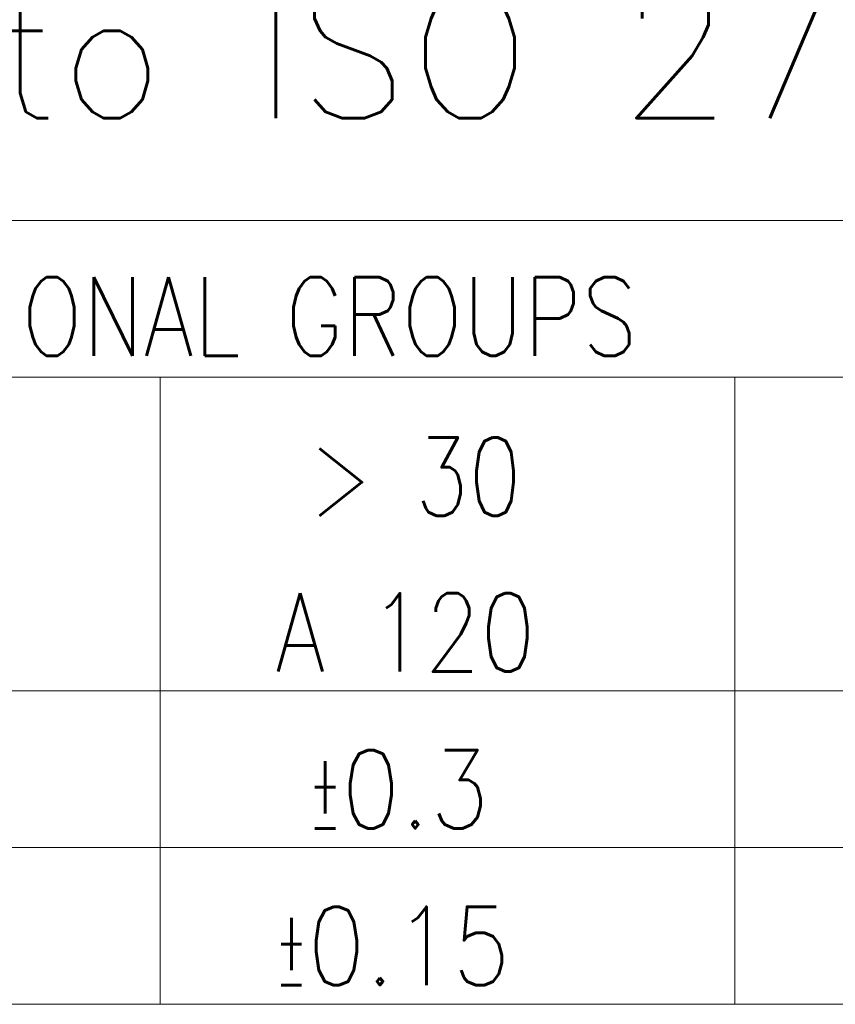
# Model space of a CAD drawing. Header units: millimetres. Extents: x 0 to 415, y 0 to 292.
# Tile 21 of 27: x 259 to 275, y 20 to 39. Entities that reach past the tile are written whole.
import ezdxf

# ---------------------------------------------------------------- set-up
doc = ezdxf.new("R2010")
doc.units = ezdxf.units.MM
doc.layers.add('1', color=7, linetype='Continuous', true_color=0xffffff)
doc.layers.add('256', color=7, linetype='Continuous', true_color=0xffffff)
doc.styles.add('blockfont', font='simplex.shx')
doc.styles.add('ideas_simplex', font='simplex.shx')

msp = doc.modelspace()

# ---------------------------------------------------------------- linework, layer by layer
at = {"layer": '256', "color": 4, "linetype": 'Continuous', "lineweight": 18}
for p, q in [((225, 35), (415, 35)), ((240, 32), (295, 32)), ((262, 32), (262, 20)), ((273, 32), (273, 20)), ((251, 26), (262, 26)), ((262, 26), (273, 26)), ((273, 26), (284, 26)), ((251, 23), (262, 23)), ((262, 23), (273, 23)), ((273, 23), (284, 23))]:
    msp.add_line(p, q, dxfattribs=at)
at = {"layer": '256', "color": 3, "linetype": 'Continuous', "lineweight": 18}
for p, q in [((251, 20), (262, 20)), ((262, 20), (273, 20)), ((273, 20), (284, 20))]:
    msp.add_line(p, q, dxfattribs=at)

# ---------------------------------------------------------------- texts
at = {"layer": '1', "color": 7, "linetype": 'Continuous', "lineweight": 18, "insert": (233.82, 36.129), "char_height": 2.5, "attachment_point": 7, "line_spacing_factor": 1.204819, "style": 'ideas_simplex'}
msp.add_mtext('\\W0.9917;mK according to ISO 2768', dxfattribs=at)
at = {"layer": '256', "color": 4, "linetype": 'Continuous', "lineweight": 13, "char_height": 1.5, "attachment_point": 7, "line_spacing_factor": 0.903614, "style": 'blockfont'}
for s, insert in [('\\W0.8260;DIMENSIONAL GROUPS', (252.867, 32.414)), ('\\W0.7923;> 30', (264.842, 29.35)), ('\\W0.8237;A 120', (264.204, 26.367)), ('\\W0.8810;\\W0.4405;%%p\\W0.8810;0.3', (264.842, 23.367)), ('\\W0.8644;\\W0.4322;%%p\\W0.8644;0.15', (264.204, 20.367))]:
    msp.add_mtext(s, dxfattribs=dict(at, insert=insert))

doc.saveas('drawing.dxf')
